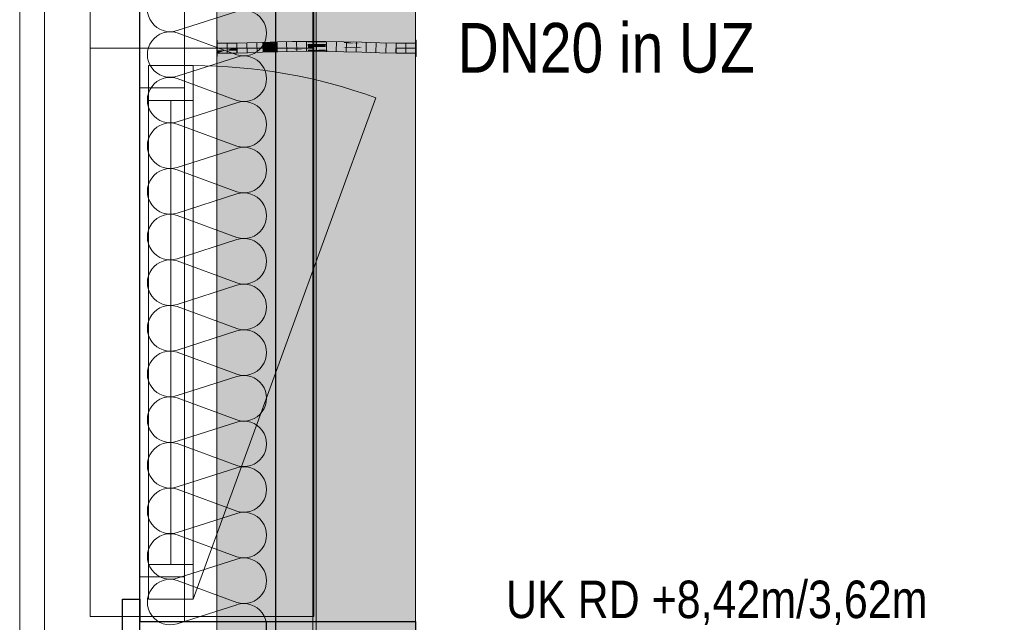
# Model space of a CAD drawing. Extents: x -420 to 300, y 62 to 1162.
# Tile 46 of 130: x -314 to -275, y 556 to 581. Entities that reach past the tile are written whole.
import ezdxf
from ezdxf.lldxf.tags import DXFTag

# ---------------------------------------------------------------- set-up
doc = ezdxf.new("R2010")
doc.units = 0
doc.layers.get('0').update_dxf_attribs({"lineweight": 35})
for name, color, linetype, lineweight, true_color in [('00_Beschriftung UZ', 3, 'Continuous', 13, 0x00ff00), ('30 -33 Aussenwände- 7 Fassade_ Elemente', 7, 'Continuous', 9, 0x00aacc), ('30 -35 Decken- 1 Konstruktion-Träger- Stahlbeton', 7, 'grob-A06G9F4K8I', 13, 0x33aa00), ('E_Leerrohr 20', 7, 'Continuous', 13, 0xcc0099), ('E_Leerrohr 20-Shading', 7, 'Continuous', 13, 0xcc0099)]:
    doc.layers.add(name, color=color, linetype=linetype, lineweight=lineweight, true_color=true_color)
doc.layers.add('70 -71 Achsen- 1 Gebäudeachsen', color=7, linetype='STRICHPUNKT2-A06G9F4J8I', lineweight=18)
doc.layers.add('Detailelementbeschriftung', color=7, linetype='Continuous', lineweight=9)
doc.layers.add('iwb_Schraffur_Unterzug', color=7, linetype='Continuous', lineweight=5, true_color=0xffffcc, plot=False)
doc.styles.get("Standard").update_dxf_attribs({"font": 'ARIALN.TTF'})
tags = doc.linetypes.add('grob-A06G9F4K8I', pattern=[14, 3, -8, 3]).pattern_tags.tags
tags[8:9] = [DXFTag(74, 4), DXFTag(75, 0), DXFTag(340, '0'), DXFTag(46, 0.0), DXFTag(50, 0.0), DXFTag(44, 0.0), DXFTag(45, 0.0)]
tags[6:7] = [DXFTag(74, 4), DXFTag(75, 0), DXFTag(340, '0'), DXFTag(46, 0.0), DXFTag(50, 0.0), DXFTag(44, 0.0), DXFTag(45, 0.0)]
tags[4:5] = [DXFTag(74, 4), DXFTag(75, 0), DXFTag(340, '0'), DXFTag(46, 0.0), DXFTag(50, 0.0), DXFTag(44, 0.0), DXFTag(45, 0.0)]
tags = doc.linetypes.add('STRICHPUNKT2', pattern=[12.7, 6.35, -3.175, 0, -3.175]).pattern_tags.tags
tags[10:11] = [DXFTag(74, 4), DXFTag(75, 0), DXFTag(340, '0'), DXFTag(46, 0.0), DXFTag(50, 0.0), DXFTag(44, 0.0), DXFTag(45, 0.0)]
tags[8:9] = [DXFTag(74, 4), DXFTag(75, 0), DXFTag(340, '0'), DXFTag(46, 0.0), DXFTag(50, 0.0), DXFTag(44, 0.0), DXFTag(45, 0.0)]
tags[6:7] = [DXFTag(74, 4), DXFTag(75, 0), DXFTag(340, '0'), DXFTag(46, 0.0), DXFTag(50, 0.0), DXFTag(44, 0.0), DXFTag(45, 0.0)]
tags[4:5] = [DXFTag(74, 4), DXFTag(75, 0), DXFTag(340, '0'), DXFTag(46, 0.0), DXFTag(50, 0.0), DXFTag(44, 0.0), DXFTag(45, 0.0)]
tags = doc.linetypes.add('STRICHPUNKT2-A06G9F4J8I', pattern=[12.7, 6.35, -3.175, 0, -3.175]).pattern_tags.tags
tags[10:11] = [DXFTag(74, 4), DXFTag(75, 0), DXFTag(340, '0'), DXFTag(46, 0.0), DXFTag(50, 0.0), DXFTag(44, 0.0), DXFTag(45, 0.0)]
tags[8:9] = [DXFTag(74, 4), DXFTag(75, 0), DXFTag(340, '0'), DXFTag(46, 0.0), DXFTag(50, 0.0), DXFTag(44, 0.0), DXFTag(45, 0.0)]
tags[6:7] = [DXFTag(74, 4), DXFTag(75, 0), DXFTag(340, '0'), DXFTag(46, 0.0), DXFTag(50, 0.0), DXFTag(44, 0.0), DXFTag(45, 0.0)]
tags[4:5] = [DXFTag(74, 4), DXFTag(75, 0), DXFTag(340, '0'), DXFTag(46, 0.0), DXFTag(50, 0.0), DXFTag(44, 0.0), DXFTag(45, 0.0)]

# ---------------------------------------------------------------- blocks, each defined once
blk = doc.blocks.new('Shading-A06G9F2P8I', base_point=(-301.19, 579.314))
at = {"layer": 'E_Leerrohr 20-Shading', "color": 223, "true_color": 0xc67fb4}
for points in [[(-304.466, 579.69), (-304.464, 579.631), (-304.025, 579.703), (-304.025, 579.686)], [(-303.857, 579.708), (-304.025, 579.686), (-303.855, 579.654), (-304.024, 579.646)], [(-304.025, 579.686), (-303.857, 579.708), (-304.025, 579.703)], [(-303.246, 579.68), (-303.247, 579.723), (-303.855, 579.654), (-303.857, 579.708)], [(-302.635, 579.693), (-302.635, 579.73), (-303.246, 579.68), (-303.247, 579.723)], [(-302.635, 579.693), (-302.269, 579.69), (-302.635, 579.73), (-302.268, 579.729)], [(-302.269, 579.69), (-301.908, 579.688), (-302.268, 579.729), (-301.907, 579.727)], [(-301.182, 579.664), (-301.181, 579.714), (-301.908, 579.688), (-301.907, 579.727)], [(-301.182, 579.664), (-301.052, 579.659), (-301.181, 579.714), (-300.731, 579.649)], [(-301.181, 579.714), (-300.731, 579.649), (-300.455, 579.695), (-300.456, 579.641)], [(-305.679, 579.601), (-305.68, 579.659), (-306.286, 579.599), (-306.286, 579.653)], [(-306.286, 579.599), (-306.286, 579.596), (-305.679, 579.601), (-305.679, 579.6)], [(-306.286, 579.596), (-306.286, 579.595), (-305.679, 579.6)], [(-306.286, 579.253), (-305.674, 579.262), (-306.286, 579.312), (-305.675, 579.317)], [(-305.072, 579.613), (-305.074, 579.672), (-305.679, 579.601), (-305.68, 579.659)], [(-305.679, 579.6), (-305.072, 579.613), (-305.679, 579.601), (-305.072, 579.613)], [(-305.064, 579.285), (-305.065, 579.331), (-305.674, 579.262), (-305.675, 579.317)], [(-304.464, 579.631), (-304.466, 579.69), (-305.072, 579.613), (-305.074, 579.672)], [(-304.455, 579.315), (-304.456, 579.348), (-305.064, 579.285), (-305.065, 579.331)], [(-305.063, 579.272), (-304.454, 579.29), (-305.064, 579.285), (-304.455, 579.315)], [(-304.025, 579.686), (-304.464, 579.631), (-304.024, 579.646), (-304.094, 579.642)], [(-304.456, 579.348), (-304.455, 579.315), (-304.022, 579.361), (-304.022, 579.337)], [(-304.455, 579.315), (-304.454, 579.29), (-304.022, 579.337), (-304.021, 579.303)], [(-304.094, 579.642), (-303.855, 579.649), (-303.855, 579.654)], [(-304.022, 579.361), (-304.022, 579.337), (-303.848, 579.366), (-303.847, 579.346)], [(-304.022, 579.337), (-304.021, 579.303), (-303.847, 579.346), (-303.846, 579.308)], [(-303.855, 579.649), (-303.246, 579.664), (-303.855, 579.654), (-303.246, 579.68)], [(-303.24, 579.38), (-303.24, 579.381), (-303.848, 579.366)], [(-303.847, 579.346), (-303.24, 579.372), (-303.848, 579.366), (-303.24, 579.38)], [(-303.846, 579.308), (-303.239, 579.323), (-303.847, 579.346), (-303.24, 579.372)], [(-303.246, 579.664), (-302.635, 579.672), (-303.246, 579.68), (-302.635, 579.693)], [(-302.634, 579.385), (-302.634, 579.389), (-303.24, 579.372), (-303.24, 579.381)], [(-303.239, 579.323), (-302.634, 579.33), (-303.24, 579.372), (-302.634, 579.385)], [(-302.635, 579.672), (-301.908, 579.669), (-302.635, 579.693), (-301.908, 579.688)], [(-302.634, 579.385), (-302.274, 579.382), (-302.634, 579.389), (-302.274, 579.387)], [(-302.634, 579.385), (-302.634, 579.33), (-302.274, 579.382), (-302.275, 579.329)], [(-302.274, 579.382), (-302.275, 579.329), (-301.911, 579.378), (-301.912, 579.327)], [(-302.274, 579.387), (-302.274, 579.386), (-301.911, 579.386), (-301.911, 579.383)], [(-302.274, 579.386), (-302.274, 579.382), (-301.911, 579.383), (-301.911, 579.38)], [(-302.274, 579.382), (-301.911, 579.378), (-302.201, 579.382)], [(-301.911, 579.378), (-301.911, 579.38), (-302.201, 579.382)], [(-301.911, 579.378), (-301.912, 579.327), (-301.189, 579.356), (-301.19, 579.314)], [(-301.911, 579.383), (-301.188, 579.365), (-301.911, 579.386), (-301.188, 579.37)], [(-301.188, 579.37), (-301.188, 579.372), (-301.911, 579.386)], [(-301.911, 579.38), (-301.189, 579.356), (-301.911, 579.383), (-301.188, 579.365)], [(-301.911, 579.38), (-301.911, 579.378), (-301.584, 579.369)], [(-301.911, 579.378), (-301.189, 579.356), (-301.584, 579.369)], [(-301.908, 579.669), (-301.182, 579.655), (-301.908, 579.688), (-301.182, 579.664)], [(-301.19, 579.314), (-300.466, 579.295), (-301.189, 579.356), (-300.465, 579.324)], [(-301.189, 579.356), (-300.465, 579.324), (-301.188, 579.365), (-300.464, 579.34)], [(-300.464, 579.34), (-300.464, 579.353), (-301.188, 579.365), (-301.188, 579.372)], [(-301.182, 579.655), (-300.682, 579.642), (-301.182, 579.664)], [(-300.731, 579.649), (-301.052, 579.659), (-300.692, 579.643), (-300.746, 579.645)], [(-300.746, 579.645), (-300.682, 579.642), (-300.692, 579.643)], [(-300.456, 579.641), (-300.731, 579.649), (-300.456, 579.637), (-300.692, 579.643)], [(-300.692, 579.643), (-300.682, 579.642), (-300.456, 579.637), (-300.456, 579.636)], [(-300.466, 579.295), (-299.74, 579.275), (-300.465, 579.324), (-299.74, 579.29)], [(-300.465, 579.324), (-299.74, 579.29), (-300.464, 579.34), (-299.739, 579.314)], [(-299.739, 579.314), (-299.739, 579.334), (-300.464, 579.34), (-300.464, 579.353)], [(-299.732, 579.618), (-299.731, 579.675), (-300.456, 579.641), (-300.455, 579.695)], [(-300.456, 579.641), (-300.456, 579.637), (-299.732, 579.618), (-299.732, 579.616)], [(-300.456, 579.637), (-300.456, 579.636), (-299.732, 579.616)], [(-299.014, 579.264), (-299.013, 579.318), (-299.74, 579.29), (-299.739, 579.334)], [(-299.009, 579.601), (-299.008, 579.66), (-299.732, 579.618), (-299.731, 579.675)], [(-299.732, 579.616), (-299.009, 579.601), (-299.732, 579.618)], [(-298.286, 579.253), (-298.286, 579.312), (-299.014, 579.26), (-299.013, 579.318)], [(-298.286, 579.595), (-298.286, 579.653), (-299.009, 579.601), (-299.008, 579.66)], [(-306.286, 579.253), (-305.674, 579.259), (-305.674, 579.262)], [(-305.674, 579.259), (-305.063, 579.272), (-305.674, 579.262), (-305.064, 579.285)], [(-299.74, 579.275), (-299.014, 579.26), (-299.74, 579.29), (-299.014, 579.264)]]:
    blk.add_solid(points, dxfattribs=at)
at = {"layer": 'E_Leerrohr 20-Shading', "color": 231, "true_color": 0xe17fc9}
for points in [[(-305.677, 579.459), (-305.679, 579.6), (-306.286, 579.453), (-306.286, 579.595)], [(-305.677, 579.459), (-306.286, 579.453), (-305.97, 579.454)], [(-306.286, 579.453), (-306.098, 579.452), (-305.97, 579.454)], [(-306.286, 579.444), (-305.928, 579.451), (-306.286, 579.453)], [(-305.676, 579.387), (-305.677, 579.45), (-306.286, 579.444), (-305.901, 579.451)], [(-305.928, 579.451), (-306.286, 579.444), (-305.901, 579.451)], [(-305.676, 579.387), (-306.286, 579.444), (-306.286, 579.395)], [(-306.286, 579.395), (-306.286, 579.312), (-305.676, 579.387), (-305.675, 579.317)], [(-305.97, 579.454), (-306.098, 579.452), (-305.742, 579.455), (-305.928, 579.451)], [(-305.677, 579.459), (-305.97, 579.454), (-305.677, 579.456), (-305.742, 579.455)], [(-305.742, 579.455), (-305.928, 579.451), (-305.677, 579.455), (-305.901, 579.451)], [(-305.677, 579.45), (-305.677, 579.455), (-305.901, 579.451)], [(-305.677, 579.455), (-305.677, 579.456), (-305.742, 579.455)], [(-305.069, 579.472), (-305.072, 579.613), (-305.677, 579.459), (-305.679, 579.6)], [(-305.677, 579.456), (-305.677, 579.455), (-305.068, 579.472), (-305.068, 579.459)], [(-305.068, 579.472), (-305.069, 579.472), (-305.677, 579.456), (-305.677, 579.459)], [(-305.068, 579.44), (-305.068, 579.459), (-305.677, 579.45), (-305.677, 579.455)], [(-305.067, 579.414), (-305.068, 579.44), (-305.676, 579.42), (-305.677, 579.45)], [(-305.676, 579.387), (-305.066, 579.378), (-305.676, 579.42), (-305.067, 579.414)], [(-305.676, 579.387), (-305.675, 579.317), (-305.066, 579.378), (-305.065, 579.331)], [(-304.46, 579.49), (-304.464, 579.631), (-305.069, 579.472), (-305.072, 579.613)], [(-304.459, 579.464), (-304.46, 579.49), (-305.068, 579.459), (-305.069, 579.472)], [(-304.458, 579.428), (-304.459, 579.452), (-305.068, 579.459), (-304.77, 579.461)], [(-304.458, 579.428), (-305.068, 579.459), (-305.068, 579.44)], [(-304.458, 579.428), (-305.068, 579.44), (-304.458, 579.407), (-305.067, 579.414)], [(-305.067, 579.414), (-305.066, 579.378), (-304.458, 579.407), (-304.456, 579.368)], [(-305.066, 579.378), (-305.065, 579.331), (-304.456, 579.368), (-304.456, 579.348)], [(-304.459, 579.452), (-304.459, 579.464), (-304.77, 579.461)], [(-304.46, 579.49), (-304.094, 579.642), (-304.464, 579.631)], [(-304.094, 579.642), (-304.46, 579.49), (-304.024, 579.641), (-304.023, 579.503)], [(-304.46, 579.49), (-304.459, 579.464), (-304.023, 579.503), (-304.123, 579.467)], [(-304.19, 579.443), (-304.123, 579.467), (-304.459, 579.452), (-304.459, 579.464)], [(-304.458, 579.428), (-304.245, 579.423), (-304.459, 579.452), (-304.19, 579.443)], [(-304.296, 579.405), (-304.245, 579.423), (-304.458, 579.407), (-304.458, 579.428)], [(-304.458, 579.407), (-304.456, 579.369), (-304.296, 579.405), (-304.396, 579.37)], [(-304.456, 579.369), (-304.456, 579.368), (-304.396, 579.37), (-304.402, 579.367)], [(-304.456, 579.368), (-304.456, 579.348), (-304.402, 579.367)], [(-304.402, 579.367), (-304.456, 579.348), (-304.022, 579.361)], [(-304.396, 579.37), (-304.402, 579.367), (-304.003, 579.373), (-304.022, 579.361)], [(-304.296, 579.405), (-304.396, 579.37), (-303.958, 579.401), (-304.003, 579.373)], [(-303.958, 579.401), (-303.934, 579.417), (-304.296, 579.405), (-304.245, 579.423)], [(-304.245, 579.423), (-303.934, 579.417), (-304.19, 579.443), (-303.906, 579.434)], [(-303.906, 579.434), (-303.85, 579.469), (-304.19, 579.443), (-304.123, 579.467)], [(-304.023, 579.503), (-304.123, 579.467), (-303.851, 579.504), (-303.85, 579.469)], [(-303.855, 579.637), (-303.855, 579.649), (-304.094, 579.642)], [(-304.023, 579.503), (-303.851, 579.508), (-304.024, 579.641), (-303.855, 579.637)], [(-303.851, 579.504), (-303.851, 579.508), (-304.023, 579.503)], [(-304.003, 579.373), (-304.022, 579.361), (-303.848, 579.375), (-303.848, 579.366)], [(-303.958, 579.401), (-304.003, 579.373), (-303.849, 579.4), (-303.848, 579.375)], [(-303.849, 579.4), (-303.849, 579.415), (-303.958, 579.401), (-303.934, 579.417)], [(-303.934, 579.417), (-303.849, 579.415), (-303.906, 579.434), (-303.849, 579.432)], [(-303.849, 579.432), (-303.85, 579.469), (-303.906, 579.434)], [(-303.245, 579.626), (-303.246, 579.664), (-303.855, 579.637), (-303.855, 579.649)], [(-303.855, 579.637), (-303.851, 579.508), (-303.245, 579.626), (-303.243, 579.524)], [(-303.851, 579.508), (-303.243, 579.523), (-303.243, 579.524)], [(-303.243, 579.509), (-303.243, 579.523), (-303.851, 579.504), (-303.851, 579.508)], [(-303.851, 579.504), (-303.85, 579.469), (-303.243, 579.509), (-303.242, 579.474)], [(-303.241, 579.414), (-303.242, 579.474), (-303.849, 579.432), (-303.85, 579.469)], [(-303.241, 579.404), (-303.241, 579.414), (-303.849, 579.415), (-303.849, 579.432)], [(-303.241, 579.404), (-303.849, 579.415), (-303.241, 579.394), (-303.849, 579.4)], [(-303.241, 579.394), (-303.849, 579.4), (-303.24, 579.381), (-303.848, 579.375)], [(-303.848, 579.375), (-303.848, 579.366), (-303.24, 579.381)], [(-302.635, 579.621), (-302.635, 579.672), (-303.245, 579.626), (-303.246, 579.664)], [(-303.245, 579.626), (-303.243, 579.524), (-302.635, 579.621), (-302.634, 579.537)], [(-302.634, 579.537), (-303.243, 579.524), (-302.634, 579.534), (-303.243, 579.523)], [(-303.243, 579.523), (-302.634, 579.53), (-302.634, 579.534)], [(-302.634, 579.511), (-302.634, 579.53), (-303.243, 579.509), (-303.243, 579.523)], [(-303.243, 579.509), (-303.242, 579.474), (-302.634, 579.511), (-302.634, 579.476)], [(-302.634, 579.402), (-302.634, 579.476), (-303.241, 579.417), (-303.242, 579.474)], [(-303.241, 579.414), (-302.634, 579.399), (-303.241, 579.417), (-302.634, 579.402)], [(-302.634, 579.399), (-303.241, 579.414), (-302.77, 579.4)], [(-303.241, 579.414), (-303.241, 579.404), (-302.77, 579.4)], [(-302.634, 579.389), (-302.77, 579.4), (-303.241, 579.394), (-303.241, 579.404)], [(-302.634, 579.389), (-303.241, 579.394), (-303.24, 579.381)], [(-302.634, 579.399), (-302.77, 579.4), (-302.634, 579.396)], [(-302.77, 579.4), (-302.634, 579.389), (-302.634, 579.396)], [(-301.909, 579.623), (-301.908, 579.669), (-302.635, 579.621), (-302.635, 579.672)], [(-302.27, 579.622), (-302.635, 579.621), (-302.271, 579.542), (-302.634, 579.537)], [(-302.634, 579.537), (-302.634, 579.53), (-302.271, 579.542), (-302.271, 579.529)], [(-302.634, 579.511), (-302.271, 579.529), (-302.634, 579.53)], [(-302.271, 579.529), (-302.634, 579.511), (-302.272, 579.508)], [(-302.438, 579.509), (-302.634, 579.511), (-302.438, 579.476), (-302.634, 579.476)], [(-301.911, 579.401), (-301.91, 579.475), (-302.634, 579.402), (-302.634, 579.476)], [(-301.911, 579.401), (-302.634, 579.402), (-302.53, 579.399)], [(-302.634, 579.402), (-302.634, 579.399), (-302.53, 579.399)], [(-302.274, 579.387), (-302.015, 579.397), (-302.634, 579.399), (-302.118, 579.401)], [(-302.274, 579.387), (-302.634, 579.399), (-302.634, 579.396)], [(-302.437, 579.391), (-302.634, 579.396), (-302.437, 579.388), (-302.634, 579.389)], [(-301.91, 579.506), (-302.438, 579.509), (-301.91, 579.475), (-302.438, 579.476)], [(-302.274, 579.387), (-302.437, 579.391), (-302.437, 579.388)], [(-301.911, 579.386), (-301.911, 579.394), (-302.274, 579.387), (-302.015, 579.397)], [(-302.271, 579.529), (-302.272, 579.508), (-301.91, 579.524), (-301.91, 579.506)], [(-302.271, 579.529), (-301.91, 579.527), (-302.27, 579.622), (-301.909, 579.623)], [(-301.91, 579.524), (-301.91, 579.527), (-302.271, 579.529)], [(-302.015, 579.397), (-301.911, 579.401), (-302.118, 579.401)], [(-301.911, 579.394), (-301.911, 579.401), (-302.015, 579.397)], [(-301.186, 579.471), (-301.91, 579.475), (-301.187, 579.411), (-301.911, 579.401)], [(-301.187, 579.411), (-301.911, 579.401), (-301.188, 579.373), (-301.911, 579.394)], [(-301.911, 579.394), (-301.911, 579.386), (-301.188, 579.373), (-301.188, 579.372)], [(-301.909, 579.623), (-301.91, 579.527), (-301.182, 579.633), (-301.185, 579.519)], [(-301.91, 579.527), (-301.185, 579.514), (-301.185, 579.519)], [(-301.185, 579.51), (-301.185, 579.514), (-301.91, 579.524), (-301.91, 579.527)], [(-301.91, 579.506), (-301.185, 579.496), (-301.91, 579.524), (-301.185, 579.51)], [(-301.91, 579.506), (-301.91, 579.475), (-301.185, 579.496), (-301.186, 579.471)], [(-301.182, 579.633), (-301.182, 579.655), (-301.909, 579.623), (-301.908, 579.669)], [(-301.187, 579.411), (-301.188, 579.372), (-300.462, 579.424), (-300.464, 579.353)], [(-300.461, 579.466), (-301.186, 579.471), (-300.462, 579.424), (-301.187, 579.411)], [(-300.725, 579.488), (-301.185, 579.496), (-300.725, 579.468), (-301.186, 579.471)], [(-301.182, 579.633), (-301.185, 579.519), (-300.682, 579.642), (-301.166, 579.519)], [(-301.185, 579.519), (-301.185, 579.514), (-301.166, 579.519)], [(-301.166, 579.519), (-301.185, 579.514), (-300.46, 579.508), (-300.46, 579.495)], [(-300.46, 579.493), (-300.46, 579.495), (-301.185, 579.51), (-301.185, 579.514)], [(-301.185, 579.496), (-300.461, 579.483), (-301.185, 579.51), (-300.46, 579.493)], [(-300.682, 579.642), (-301.182, 579.655), (-301.182, 579.633)], [(-300.682, 579.642), (-301.166, 579.519), (-300.456, 579.636), (-300.46, 579.508)], [(-300.461, 579.483), (-300.725, 579.488), (-300.461, 579.466), (-300.725, 579.468)], [(-300.462, 579.424), (-300.464, 579.353), (-299.736, 579.438), (-299.739, 579.334)], [(-299.736, 579.46), (-300.461, 579.466), (-299.736, 579.438), (-300.462, 579.424)], [(-300.461, 579.483), (-299.736, 579.47), (-300.46, 579.493), (-299.735, 579.475)], [(-300.461, 579.483), (-300.461, 579.466), (-299.736, 579.47), (-299.736, 579.46)], [(-299.735, 579.496), (-299.732, 579.616), (-300.46, 579.508), (-300.456, 579.636)], [(-300.46, 579.495), (-299.735, 579.475), (-300.46, 579.508), (-299.735, 579.496)], [(-299.735, 579.475), (-300.46, 579.495), (-300.46, 579.493)], [(-299.736, 579.438), (-299.739, 579.334), (-299.011, 579.449), (-299.013, 579.318)], [(-299.011, 579.46), (-299.735, 579.475), (-299.736, 579.47)], [(-299.736, 579.47), (-299.736, 579.46), (-299.011, 579.46), (-299.011, 579.455)], [(-299.011, 579.455), (-299.736, 579.46), (-299.011, 579.449), (-299.736, 579.438)], [(-299.011, 579.46), (-299.009, 579.601), (-299.735, 579.475), (-299.732, 579.616)], [(-299.011, 579.449), (-299.013, 579.318), (-298.286, 579.453), (-298.286, 579.312)], [(-298.286, 579.453), (-298.286, 579.595), (-299.011, 579.46), (-299.009, 579.601)], [(-298.286, 579.453), (-299.011, 579.46), (-299.011, 579.455)], [(-299.011, 579.455), (-299.011, 579.449), (-298.286, 579.453)]]:
    blk.add_solid(points, dxfattribs=at)
blk = doc.blocks.new('Shading-A06G9F2R8I', base_point=(-306.286, 579.448))
at = {"layer": 'E_Leerrohr 20-Shading', "color": 213, "true_color": 0xd67fc0}
for points in [[(-306.286, 579.453), (-306.286, 579.783), (-306.298, 579.453), (-306.298, 579.783)], [(-306.286, 579.382), (-306.286, 579.453), (-306.298, 579.382), (-306.298, 579.453)], [(-306.298, 579.123), (-306.286, 579.123), (-306.298, 579.382), (-306.286, 579.382)], [(-305.676, 579.453), (-306.286, 579.653), (-306.286, 579.466)], [(-305.676, 579.453), (-305.498, 579.453), (-306.286, 579.653), (-305.498, 579.653)], [(-306.286, 579.466), (-306.286, 579.459), (-305.676, 579.453), (-305.918, 579.453)], [(-306.286, 579.459), (-306.286, 579.453), (-305.918, 579.453)], [(-306.286, 579.448), (-306.286, 579.37), (-305.676, 579.453), (-305.944, 579.365)], [(-305.676, 579.453), (-306.286, 579.453), (-306.286, 579.448)], [(-306.286, 579.37), (-306.286, 579.253), (-305.944, 579.365)], [(-305.944, 579.365), (-306.286, 579.253), (-305.498, 579.359), (-305.498, 579.253)], [(-305.676, 579.453), (-305.944, 579.365), (-305.498, 579.453), (-305.498, 579.359)]]:
    blk.add_solid(points, dxfattribs=at)
blk = doc.blocks.new('Shading-A06G9F2T8I', base_point=(-298.286, 579.453))
at = {"layer": 'E_Leerrohr 20-Shading', "color": 213, "true_color": 0xd67fc0}
for points in [[(-298.286, 579.783), (-298.286, 579.453), (-298.274, 579.783), (-298.274, 579.453)], [(-299.074, 579.653), (-299.074, 579.453), (-298.286, 579.653), (-298.286, 579.453)], [(-298.286, 579.453), (-299.074, 579.453), (-298.286, 579.253), (-299.074, 579.265)], [(-298.274, 579.453), (-298.286, 579.453), (-298.274, 579.361), (-298.286, 579.362)], [(-298.286, 579.362), (-298.286, 579.123), (-298.274, 579.361), (-298.274, 579.123)], [(-299.074, 579.265), (-299.074, 579.253), (-298.286, 579.253)]]:
    blk.add_solid(points, dxfattribs=at)
blk = doc.blocks.new('Referenz-A06G9F4L8I')
at = {"layer": '30 -33 Aussenwände- 7 Fassade_ Elemente', "color": 0, "linetype": 'Continuous', "lineweight": -2, "ltscale": 0.25}
for p, q in [((-309.398, 444.453), (-309.398, 609.453)), ((-303.938, 604.953), (-303.938, 448.953)), ((-310.098, 553.953), (-310.098, 557.253)), ((-310.098, 557.253), (-309.398, 557.253)), ((-309.398, 557.253), (-309.398, 556.353)), ((-309.398, 556.353), (-304.298, 556.353)), ((-304.298, 556.353), (-298.298, 556.353)), ((-304.298, 553.953), (-304.298, 556.353)), ((-298.298, 556.353), (-298.298, 553.953))]:
    blk.add_line(p, q, dxfattribs=at)
at = {"layer": '30 -33 Aussenwände- 7 Fassade_ Elemente', "color": 0, "linetype": 'Continuous', "ltscale": 0.13}
for p, q in [((-314.238, 608.053), (-314.238, 550.853)), ((-314.238, 608.053), (-314.238, 445.753)), ((-302.438, 448.953), (-302.438, 604.953)), ((-298.298, 553.953), (-298.298, 604.953)), ((-313.238, 449.453), (-313.238, 604.453)), ((-309.398, 604.453), (-309.398, 449.453)), ((-309.398, 579.453), (-309.398, 602.553)), ((-307.598, 602.553), (-307.598, 579.453)), ((-307.898, 580.165), (-305.498, 580.937)), ((-305.498, 579.188), (-307.898, 580.075)), ((-307.598, 579.453), (-309.398, 579.453)), ((-309.398, 556.353), (-309.398, 579.453)), ((-307.598, 579.453), (-307.598, 556.353)), ((-307.898, 578.327), (-305.498, 579.098)), ((-309.048, 578.753), (-307.248, 578.753)), ((-309.048, 557.253), (-309.048, 578.753)), ((-307.248, 578.753), (-307.248, 557.253)), ((-305.498, 577.35), (-307.898, 578.237)), ((-307.898, 576.488), (-305.498, 577.26)), ((-305.498, 575.511), (-307.898, 576.398)), ((-307.898, 574.65), (-305.498, 575.421)), ((-305.498, 573.673), (-307.898, 574.56)), ((-307.898, 572.811), (-305.498, 573.583)), ((-305.498, 571.834), (-307.898, 572.721)), ((-307.898, 570.973), (-305.498, 571.744)), ((-305.498, 569.996), (-307.898, 570.883)), ((-307.898, 569.134), (-305.498, 569.906)), ((-305.498, 568.157), (-307.898, 569.044)), ((-307.898, 567.296), (-305.498, 568.067)), ((-305.498, 566.319), (-307.898, 567.206)), ((-307.898, 565.457), (-305.498, 566.229)), ((-305.498, 564.48), (-307.898, 565.367)), ((-307.898, 563.619), (-305.498, 564.39)), ((-305.498, 562.642), (-307.898, 563.529)), ((-307.898, 561.78), (-305.498, 562.552)), ((-305.498, 560.803), (-307.898, 561.69)), ((-307.898, 559.942), (-305.498, 560.713)), ((-305.498, 558.964), (-307.898, 559.852)), ((-307.898, 558.103), (-305.498, 558.874)), ((-305.498, 557.126), (-307.898, 558.013)), ((-307.248, 557.253), (-309.048, 557.253)), ((-307.898, 556.265), (-305.498, 557.036)), ((-307.598, 556.353), (-309.398, 556.353))]:
    blk.add_line(p, q, dxfattribs=at)
at = {"layer": '30 -33 Aussenwände- 7 Fassade_ Elemente', "color": 0}
for p, q in [((-311.398, 579.453), (-311.398, 602.353)), ((-302.398, 579.453), (-302.398, 602.353)), ((-309.398, 579.453), (-309.398, 581.053)), ((-307.598, 581.053), (-307.598, 579.453)), ((-311.398, 579.453), (-309.398, 579.453)), ((-311.398, 556.553), (-311.398, 579.453)), ((-309.398, 579.453), (-309.398, 577.853)), ((-307.598, 579.453), (-309.398, 579.453)), ((-307.598, 577.853), (-307.598, 579.453)), ((-302.398, 579.453), (-307.598, 579.453)), ((-302.398, 556.553), (-302.398, 579.453)), ((-309.048, 577.353), (-309.048, 578.753)), ((-309.048, 578.753), (-307.248, 578.753)), ((-307.248, 578.753), (-307.248, 577.353)), ((-309.398, 558.153), (-309.398, 577.853)), ((-309.398, 577.853), (-307.598, 577.853)), ((-309.048, 558.653), (-309.048, 577.353)), ((-309.048, 577.353), (-307.248, 577.353)), ((-308.148, 558.653), (-308.148, 577.353)), ((-307.248, 577.353), (-307.248, 558.653)), ((-307.248, 558.653), (-309.048, 558.653)), ((-309.048, 557.253), (-309.048, 558.653)), ((-307.248, 558.653), (-307.248, 557.253)), ((-309.398, 556.553), (-309.398, 558.153)), ((-309.398, 558.153), (-307.598, 558.153)), ((-307.598, 558.153), (-307.598, 556.553)), ((-307.248, 557.253), (-309.048, 557.253)), ((-309.398, 556.553), (-311.398, 556.553)), ((-307.598, 556.553), (-309.398, 556.553)), ((-307.598, 556.553), (-302.398, 556.553))]:
    blk.add_line(p, q, dxfattribs=at)
at = {"layer": '30 -33 Aussenwände- 7 Fassade_ Elemente', "color": 0, "linetype": 'Continuous', "lineweight": 18, "ltscale": 0.18}
for p, q in [((-309.398, 579.453), (-309.398, 581.053)), ((-307.598, 581.053), (-307.598, 579.453)), ((-307.598, 579.453), (-309.398, 579.453)), ((-309.398, 577.853), (-309.398, 579.453)), ((-307.598, 579.453), (-307.598, 577.853)), ((-309.048, 578.753), (-307.248, 578.753)), ((-309.048, 577.353), (-309.048, 578.753)), ((-307.248, 578.753), (-307.248, 577.353)), ((-307.598, 577.853), (-309.398, 577.853)), ((-307.248, 577.353), (-309.048, 577.353)), ((-308.148, 577.353), (-308.148, 558.653)), ((-309.048, 558.653), (-307.248, 558.653)), ((-309.048, 557.253), (-309.048, 558.653)), ((-307.248, 558.653), (-307.248, 557.253)), ((-309.398, 556.353), (-309.398, 558.153)), ((-309.398, 558.153), (-307.598, 558.153)), ((-307.598, 558.153), (-307.598, 556.353)), ((-307.248, 557.253), (-309.048, 557.253)), ((-307.598, 556.353), (-309.398, 556.353))]:
    blk.add_line(p, q, dxfattribs=at)
at = {"layer": '30 -33 Aussenwände- 7 Fassade_ Elemente', "color": 0, "linetype": 'grob-A06G9F4K8I', "ltscale": 0.13}
blk.add_line((-307.248, 557.253), (-299.894, 577.457), dxfattribs=at)
at = {"layer": '30 -33 Aussenwände- 7 Fassade_ Elemente', "color": 0, "linetype": 'Continuous', "ltscale": 0.13}
for centre, major_axis, end_param in [((-308.179, 581.04), (0.282, 0.874), 3.764652), ((-305.216, 580.063), (-0.282, -0.874), 3.765224), ((-308.179, 579.201), (0.282, 0.874), 3.764652), ((-305.216, 578.224), (-0.282, -0.874), 3.765224), ((-308.179, 577.363), (0.282, 0.874), 3.764652), ((-305.216, 576.385), (-0.282, -0.874), 3.765224), ((-308.179, 575.524), (0.282, 0.874), 3.764652), ((-305.216, 574.547), (-0.282, -0.874), 3.765224), ((-308.179, 573.686), (0.282, 0.874), 3.764652), ((-305.216, 572.708), (-0.282, -0.874), 3.765224), ((-308.179, 571.847), (0.282, 0.874), 3.764652), ((-305.216, 570.87), (-0.282, -0.874), 3.765224), ((-308.179, 570.009), (0.282, 0.874), 3.764652), ((-305.216, 569.031), (-0.282, -0.874), 3.765224), ((-308.179, 568.17), (0.282, 0.874), 3.764652), ((-305.216, 567.193), (-0.282, -0.874), 3.765224), ((-308.179, 566.332), (0.282, 0.874), 3.764652), ((-305.216, 565.354), (-0.282, -0.874), 3.765224), ((-308.179, 564.493), (0.282, 0.874), 3.764652), ((-305.216, 563.516), (-0.282, -0.874), 3.765224), ((-308.179, 562.654), (0.282, 0.874), 3.764652), ((-305.216, 561.677), (-0.282, -0.874), 3.765224), ((-308.179, 560.816), (0.282, 0.874), 3.764652), ((-305.216, 559.839), (-0.282, -0.874), 3.765224), ((-308.179, 558.977), (0.282, 0.874), 3.764652), ((-305.216, 558), (-0.282, -0.874), 3.765224), ((-308.179, 557.139), (0.282, 0.874), 3.764652), ((-305.216, 556.162), (-0.282, -0.874), 3.765224)]:
    blk.add_ellipse(centre, major_axis=major_axis, ratio=1, start_param=0, end_param=end_param, dxfattribs=at)
at = {"layer": '30 -33 Aussenwände- 7 Fassade_ Elemente', "color": 0, "linetype": 'grob-A06G9F4K8I', "ltscale": 0.13}
blk.add_ellipse((-307.248, 557.253), major_axis=(7.353, 20.203), ratio=1, start_param=0, end_param=0.349066, dxfattribs=at)
at = {"layer": '30 -35 Decken- 1 Konstruktion-Träger- Stahlbeton', "color": 0}
for p, q in [((-306.298, 770.453), (-306.298, 388.453)), ((-298.298, 770.453), (-298.298, 388.453))]:
    blk.add_line(p, q, dxfattribs=at)
at = {"layer": '70 -71 Achsen- 1 Gebäudeachsen', "color": 0, "linetype": 'STRICHPUNKT2-A06G9F4J8I', "ltscale": 0.18}
blk.add_line((-302.298, 1084.393), (-302.298, 84.953), dxfattribs=at)
at = {"layer": '00_Beschriftung UZ', "color": 0, "linetype": 'Continuous', "ltscale": 0.13, "insert": (-294.652, 558.004), "char_height": 1.51033, "attachment_point": 1}
blk.add_mtext('{\\fArial Narrow;UK RD +8,42m/3,62m}', dxfattribs=at)
blk = doc.blocks.new('Referenz-A06G9F4N8I')
at = {"layer": 'iwb_Schraffur_Unterzug', "linetype": 'Continuous', "ltscale": 0.13}
blk.add_solid([(-306.298, 388.453), (-306.298, 995.453), (-298.298, 388.453), (-298.298, 995.453)], dxfattribs=at)
blk = doc.blocks.new('Flexrohr-A06G9F9Z8I')
at = {"color": 0, "linetype": 'ByBlock', "lineweight": -2, "ltscale": 0.13}
for p, q in [((-303.857, 579.708), (-304.466, 579.69)), ((-303.247, 579.723), (-303.857, 579.708)), ((-303.489, 579.705), (-303.481, 579.329)), ((-302.635, 579.73), (-303.247, 579.723)), ((-303.088, 579.713), (-303.082, 579.337)), ((-302.686, 579.718), (-302.684, 579.342)), ((-301.907, 579.727), (-302.635, 579.73)), ((-302.284, 579.717), (-302.286, 579.341)), ((-301.181, 579.714), (-301.907, 579.727)), ((-301.883, 579.715), (-301.887, 579.339)), ((-301.482, 579.707), (-301.488, 579.331)), ((-300.455, 579.695), (-301.181, 579.714)), ((-301.081, 579.699), (-301.089, 579.323)), ((-305.68, 579.659), (-306.286, 579.653)), ((-306.286, 579.653), (-306.286, 579.253)), ((-306.284, 579.641), (-306.284, 579.265)), ((-305.886, 579.645), (-305.882, 579.269)), ((-305.074, 579.672), (-305.68, 579.659)), ((-305.488, 579.651), (-305.481, 579.275)), ((-305.089, 579.66), (-305.079, 579.284)), ((-304.466, 579.69), (-305.074, 579.672)), ((-304.69, 579.671), (-304.679, 579.295)), ((-303.846, 579.308), (-304.454, 579.29)), ((-304.29, 579.683), (-304.279, 579.307)), ((-303.89, 579.695), (-303.88, 579.319)), ((-303.239, 579.323), (-303.846, 579.308)), ((-302.634, 579.33), (-303.239, 579.323)), ((-301.912, 579.327), (-302.634, 579.33)), ((-301.19, 579.314), (-301.912, 579.327)), ((-300.466, 579.295), (-301.19, 579.314)), ((-300.68, 579.689), (-300.69, 579.313)), ((-299.731, 579.675), (-300.455, 579.695)), ((-300.28, 579.678), (-300.29, 579.302)), ((-299.881, 579.667), (-299.89, 579.291)), ((-299.008, 579.66), (-299.731, 579.675)), ((-299.482, 579.658), (-299.49, 579.282)), ((-299.083, 579.649), (-299.089, 579.273)), ((-298.286, 579.653), (-299.008, 579.66)), ((-298.684, 579.645), (-298.687, 579.269)), ((-298.286, 579.653), (-298.286, 579.253)), ((-305.674, 579.259), (-306.286, 579.253)), ((-305.063, 579.272), (-305.674, 579.259)), ((-304.454, 579.29), (-305.063, 579.272)), ((-299.74, 579.275), (-300.466, 579.295)), ((-299.014, 579.26), (-299.74, 579.275)), ((-298.286, 579.253), (-299.014, 579.26))]:
    blk.add_line(p, q, dxfattribs=at)
blk = doc.blocks.new('Einzeiliger Text-A06G9FA18I')
at = {"color": 0, "lineweight": -2, "insert": (-296.597, 580.473), "char_height": 2, "attachment_point": 1}
blk.add_mtext('{\\fArial Narrow;DN20 in UZ}', dxfattribs=at)
blk = doc.blocks.new('Enddeckel-A06G9FA38I')
at = {"color": 0, "linetype": 'ByBlock', "lineweight": -2, "ltscale": 0.13}
for p, q in [((-306.286, 579.783), (-306.298, 579.783)), ((-306.298, 579.59), (-306.298, 579.783)), ((-306.286, 579.59), (-306.286, 579.783)), ((-306.298, 579.317), (-306.298, 579.59)), ((-306.298, 579.123), (-306.298, 579.317)), ((-305.498, 579.653), (-306.286, 579.653)), ((-306.286, 579.536), (-306.286, 579.653)), ((-306.286, 579.317), (-306.286, 579.59)), ((-306.286, 579.371), (-306.286, 579.536)), ((-306.286, 579.253), (-306.286, 579.371)), ((-306.286, 579.123), (-306.286, 579.317)), ((-305.498, 579.536), (-305.498, 579.653)), ((-305.498, 579.371), (-305.498, 579.536)), ((-305.498, 579.253), (-305.498, 579.371)), ((-306.298, 579.123), (-306.286, 579.123)), ((-306.286, 579.253), (-305.498, 579.253))]:
    blk.add_line(p, q, dxfattribs=at)
at = {"color": 0, "linetype": 'STRICHPUNKT2', "lineweight": 5, "ltscale": 0.13}
blk.add_line((-306.286, 579.453), (-305.498, 579.453), dxfattribs=at)
blk = doc.blocks.new('Enddeckel-A06G9FA58I')
at = {"color": 0, "linetype": 'ByBlock', "lineweight": -2, "ltscale": 0.13}
for p, q in [((-298.274, 579.783), (-298.286, 579.783)), ((-298.286, 579.783), (-298.286, 579.59)), ((-298.274, 579.783), (-298.274, 579.59)), ((-298.286, 579.653), (-299.074, 579.653)), ((-299.074, 579.653), (-299.074, 579.536)), ((-299.074, 579.536), (-299.074, 579.371)), ((-299.074, 579.371), (-299.074, 579.253)), ((-298.286, 579.653), (-298.286, 579.536)), ((-298.286, 579.59), (-298.286, 579.317)), ((-298.286, 579.536), (-298.286, 579.371)), ((-298.286, 579.371), (-298.286, 579.253)), ((-298.286, 579.317), (-298.286, 579.123)), ((-298.274, 579.59), (-298.274, 579.317)), ((-298.274, 579.317), (-298.274, 579.123)), ((-299.074, 579.253), (-298.286, 579.253)), ((-298.286, 579.123), (-298.274, 579.123))]:
    blk.add_line(p, q, dxfattribs=at)
at = {"color": 0, "linetype": 'STRICHPUNKT2', "lineweight": 5, "ltscale": 0.13}
blk.add_line((-298.286, 579.453), (-299.074, 579.453), dxfattribs=at)

msp = doc.modelspace()

# ---------------------------------------------------------------- block references
at = {"color": 8, "lineweight": 25, "ltscale": 0.25, "true_color": 0x808080}
for name in ['Referenz-A06G9F4L8I', 'Referenz-A06G9F4N8I']:
    msp.add_blockref(name, (0, 0), dxfattribs=at)
at = {"layer": 'Detailelementbeschriftung', "ltscale": 0.13}
msp.add_blockref('Einzeiliger Text-A06G9FA18I', (0, 0), dxfattribs=at)
at = {"layer": 'E_Leerrohr 20'}
for name, p in [('Shading-A06G9F2R8I', (-306.286, 579.448)), ('Shading-A06G9F2P8I', (-301.19, 579.314)), ('Shading-A06G9F2T8I', (-298.286, 579.453))]:
    msp.add_blockref(name, p, dxfattribs=at)
at = {"layer": 'E_Leerrohr 20', "ltscale": 0.13}
for name in ['Enddeckel-A06G9FA38I', 'Flexrohr-A06G9F9Z8I', 'Enddeckel-A06G9FA58I']:
    msp.add_blockref(name, (0, 0), dxfattribs=at)

doc.saveas('drawing.dxf')
